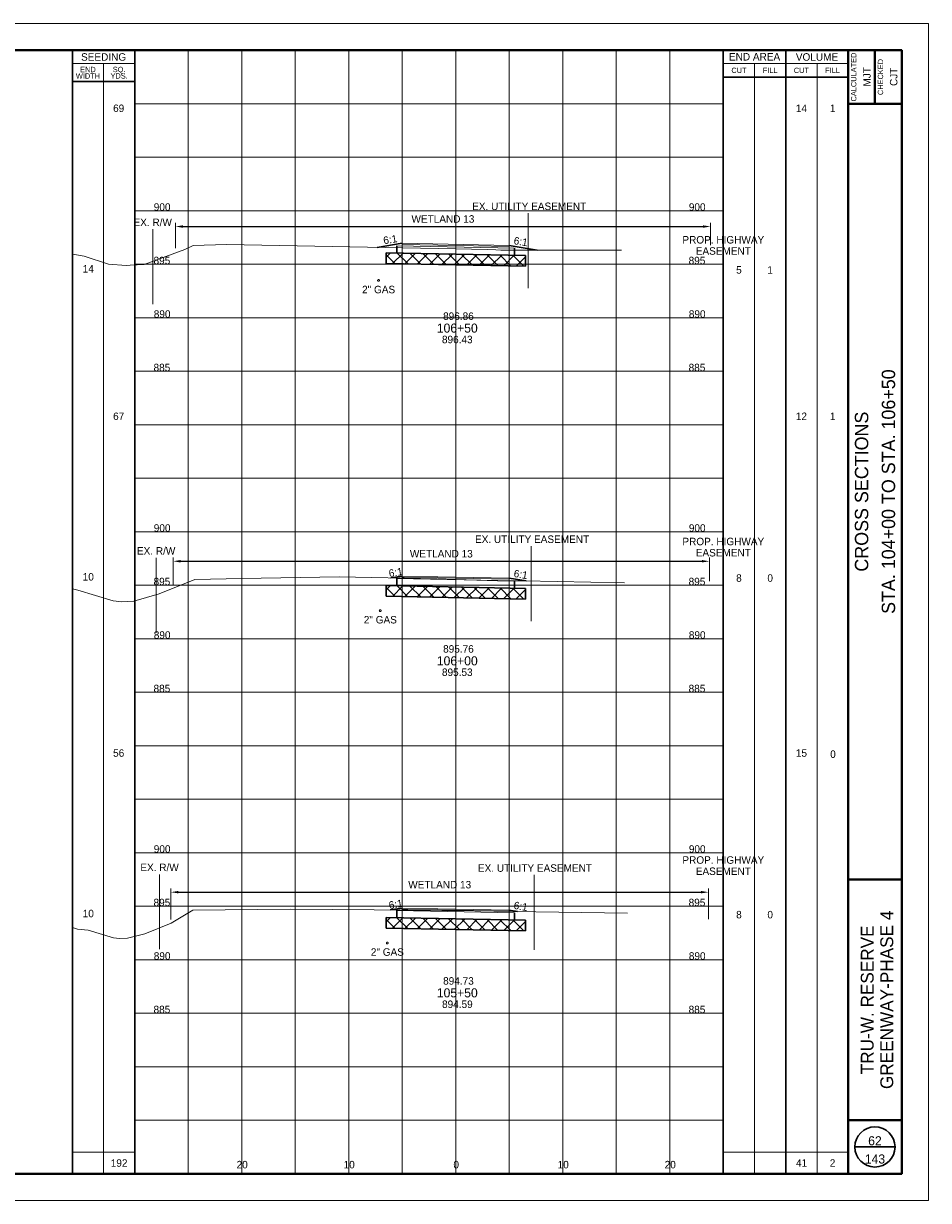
# Paper-space layout 'Layout1' of a CAD drawing. Header units: feet. Extents: x -1005 to 2379, y -670 to 6548.
# Tile 38 of 69: x 75 to 160, y 2758 to 2868. Entities that reach past the tile are written whole.
import ezdxf
from ezdxf.enums import TextEntityAlignment as Align

# ---------------------------------------------------------------- set-up
doc = ezdxf.new("R2010")
doc.units = ezdxf.units.FT
doc.header["$LTSCALE"] = 5
doc.header["$MEASUREMENT"] = 0
for name, pattern in [('DGN Style 2', [150.837143, 90.502286, -60.334857]), ('DGN Style 3', [211.172, 150.837143, -60.334857]), ('esmtshpr', [5.35, 1, -0.175, -0.175, 4]), ('esmtuex', [4.65, 0.8, -0.275, -0.275, 0.8, -0.3, 0.8, -0.3, 0.8, -0.3]), ('rowex', [4.85, 0.8, -0.375, -0.375, 0.8, -0.3, 0.8, -0.3, 0.8, -0.3])]:
    doc.linetypes.add(name, pattern=pattern)
for name, color, linetype, lineweight in [('EV_Ecological_Text', 7, 'Continuous', 13), ('PV_P_Text', 7, 'Continuous', 13), ('RW_P_Esmt_SH', 193, 'esmtshpr', 40), ('RW_X_Esmt_U', 6, 'esmtuex', 30), ('RW_X_Fee_RW', 6, 'rowex', 30), ('SH_Border', 7, 'Continuous', 40), ('SH_Data', 7, 'Continuous', 0), ('SH_Major_Grid_Line', 254, 'Continuous', 13), ('SH_Text', 7, 'Continuous', 13), ('TX_P_20', 7, 'Continuous', 13), ('TX_P_5', 7, 'Continuous', 13), ('TX_X_5', 7, 'Continuous', 0), ('UT_X_Gas', 2, 'Continuous', 0), ('XS_P_Finished_Grade', 3, 'Continuous', 30), ('XS_P_Pavt_Surface', 251, 'Continuous', 13), ('XS_P_Subgrade', 4, 'Continuous', 30), ('XS_P_Undercut', 230, 'Continuous', 30), ('XS_X_Ground_Line', 3, 'DGN Style 2', 13)]:
    doc.layers.add(name, color=color, linetype=linetype, lineweight=lineweight)
doc.layers.add('SH_Cut_Line', color=7, linetype='DGN Style 3', lineweight=0, plot=False)
doc.layers.add('XS_P_Pavt_Layers', color=251, linetype='Continuous', lineweight=0, transparency=0.5)
doc.styles.add('Slanted-Normal LS 0.50', font='font31.shx', dxfattribs={"height": 0.14})
doc.styles.add('Slanted-Normal LS 0.50_0', font='font31.shx')
doc.styles.add('Slanted-Sub Title', font='font31.shx', dxfattribs={"height": 0.17})
doc.styles.add('Style-font30', font='font30.shx')
doc.styles.add('Style-font31', font='font31.shx')
doc.styles.add('Style-font70', font='font70.shx')
doc.dimstyles.get("Standard").update_dxf_attribs({"dimtxt": 0.18, "dimasz": 0.18, "dimexe": 0.18, "dimexo": 0.0625, "dimgap": 0.09, "dimtad": 0, "dimtih": 1, "dimtoh": 1, "dimdec": 4, "dimzin": 0, "dimdsep": 46, "dimtxsty": 'Standard', "dimcen": 0.09, "dimadec": 0, "dimazin": 0, "dimtfac": 1, "dimtdec": 4, "dimtofl": 0, "dimtmove": 0, "dimatfit": 3, "dimfxl": 1, "dimtolj": 1, "dimtzin": 0, "dimarcsym": 0})

# ---------------------------------------------------------------- blocks, each defined once
blk = doc.blocks.new('CROSS_SPLIT_5')
at = {"layer": 'SH_Border', "color": 7, "linetype": 'Continuous', "lineweight": 40}
for p, q in [((32.5, 0.5), (32.5, 21.5)), ((33, 21.5), (33, 20.5)), ((32.5, 20.5), (33.5, 20.5)), ((32.5, 6), (33.5, 6)), ((32.5, 1.5), (33.5, 1.5))]:
    blk.add_line(p, q, dxfattribs=at)
at = {"layer": 'SH_Border', "color": 7, "linetype": 'Continuous', "lineweight": 40, "flags": 128}
blk.add_lwpolyline([(2, 21.5), (33.5, 21.5), (33.5, 0.5), (2, 0.5), (2, 21.5)], close=True, dxfattribs=at)
at = {"layer": 'SH_Cut_Line', "color": 7, "linetype": 'DGN Style 3', "lineweight": 0, "flags": 128}
blk.add_lwpolyline([(0, 0), (34, 0), (34, 22), (0, 22), (0, 0)], close=True, dxfattribs=at)
at = {"layer": 'SH_Data', "color": 7, "linetype": 'Continuous', "lineweight": 30}
for p, q in [((18, 0.5), (18, 21.5)), ((19.166, 0.5), (19.166, 21.5)), ((30.166, 0.5), (30.166, 21.5)), ((31.333, 0.5), (31.333, 21.5)), ((19.166, 20.917), (18, 20.917)), ((30.166, 21), (32.5, 21)), ((32.625, 1), (33.375, 1))]:
    blk.add_line(p, q, dxfattribs=at)
at = {"layer": 'SH_Data', "color": 7, "linetype": 'Continuous', "lineweight": 0}
for p, q in [((19.166, 21.25), (18, 21.25)), ((30.166, 21.25), (32.5, 21.25))]:
    blk.add_line(p, q, dxfattribs=at)
at = {"layer": 'SH_Data', "color": 7, "linetype": 'Continuous', "lineweight": 13}
for p, q in [((18.583, 0.5), (18.583, 21.25)), ((30.75, 0.5), (30.75, 21.25)), ((31.917, 0.5), (31.917, 21.25)), ((18, 0.9), (19.166, 0.9)), ((30.166, 0.9), (32.5, 0.9))]:
    blk.add_line(p, q, dxfattribs=at)
at = {"layer": 'SH_Data', "color": 7, "linetype": 'Continuous', "lineweight": 30}
blk.add_circle((33, 1), 0.375, dxfattribs=at)
at = {"layer": 'SH_Major_Grid_Line', "color": 254, "linetype": 'Continuous', "lineweight": 13}
for p, q in [((20.166, 0.5), (20.166, 21.5)), ((21.166, 0.5), (21.166, 21.5)), ((22.166, 0.5), (22.166, 21.5)), ((23.166, 0.5), (23.166, 21.5)), ((24.166, 0.5), (24.166, 21.5)), ((25.166, 0.5), (25.166, 21.5)), ((26.166, 0.5), (26.166, 21.5)), ((27.166, 0.5), (27.166, 21.5)), ((28.166, 0.5), (28.166, 21.5)), ((29.166, 0.5), (29.166, 21.5)), ((19.166, 20.5), (30.166, 20.5)), ((19.166, 19.5), (30.166, 19.5)), ((19.166, 18.5), (30.166, 18.5)), ((19.166, 17.5), (30.166, 17.5)), ((19.166, 16.5), (30.166, 16.5)), ((19.166, 15.5), (30.166, 15.5)), ((19.166, 14.5), (30.166, 14.5)), ((19.166, 13.5), (30.166, 13.5)), ((19.166, 12.5), (30.166, 12.5)), ((19.166, 11.5), (30.166, 11.5)), ((19.166, 10.5), (30.166, 10.5)), ((19.166, 9.5), (30.166, 9.5)), ((19.166, 8.5), (30.166, 8.5)), ((19.166, 7.5), (30.166, 7.5)), ((19.166, 6.5), (30.166, 6.5)), ((19.166, 5.5), (30.166, 5.5)), ((19.166, 4.5), (30.166, 4.5)), ((19.166, 3.5), (30.166, 3.5)), ((19.166, 2.5), (30.166, 2.5)), ((19.166, 1.5), (30.166, 1.5))]:
    blk.add_line(p, q, dxfattribs=at)
at = {"layer": 'SH_Data', "color": 7, "linetype": 'Continuous', "lineweight": 13, "style": 'Style-font30'}
for s, p in [('SEEDING', (18.584, 21.375)), ('END AREA', (30.75, 21.379)), ('VOLUME', (31.917, 21.375))]:
    blk.add_text(s, height=0.14, dxfattribs=at).set_placement(p, align=Align.MIDDLE_CENTER)
at = {"layer": 'SH_Data', "color": 7, "linetype": 'Continuous', "lineweight": 0, "style": 'Style-font30'}
for s, p in [('CALCULATED', (32.553, 21)), ('CHECKED', (33.053, 21))]:
    blk.add_text(s, height=0.1, rotation=90, dxfattribs=at).set_placement(p, align=Align.TOP_CENTER)
for s, p in [('CUT', (30.459, 21.125)), ('FILL', (31.042, 21.125)), ('CUT', (31.625, 21.125)), ('FILL', (32.208, 21.125))]:
    blk.add_text(s, height=0.1, dxfattribs=at).set_placement(p, align=Align.MIDDLE_CENTER)
at = {"layer": 'SH_Data', "color": 7, "linetype": 'Continuous', "lineweight": 0, "char_height": 0.14, "attachment_point": 5, "line_spacing_factor": 0.728571, "style": 'Style-font30'}
for s, insert in [('\\H0.714286x;END\\PWIDTH', (18.292, 21.08)), ('\\H0.714286x;SQ.\\PYDS.', (18.875, 21.08))]:
    blk.add_mtext(s, dxfattribs=dict(at, insert=insert))
at = {"layer": 'SH_Data', "color": 7, "linetype": 'Continuous', "lineweight": 0, "style": 'Style-font70'}
for p in [(32.75, 13.25), (33.252, 13.25), (33, 3.792)]:
    blk.add_attdef('Text', text='', height=0.25, rotation=90, dxfattribs=at).set_placement(p, align=Align.MIDDLE_CENTER)
at = {"layer": 'SH_Text', "style": 'Style-font70'}
for p in [(32.75, 3.75), (33.25, 3.75)]:
    blk.add_attdef('Text', text='', height=0.25, rotation=90, dxfattribs=at).set_placement(p, align=Align.MIDDLE_CENTER)
blk = doc.blocks.new('XS POINT_186')
at = {"layer": 'RW_X_Fee_RW', "linetype": 'DGN Style 3', "lineweight": 0}
blk.add_line((0, 3.5), (0, -3.5), dxfattribs=at)
blk = doc.blocks.new('XS POINT_187')
at = {"layer": 'RW_P_Esmt_SH', "linetype": 'Continuous', "lineweight": 13}
blk.add_line((0, 3.5), (0, -3.5), dxfattribs=at)
blk = doc.blocks.new('*D383')
at = {"layer": 'Defpoints', "color": 0, "linetype": 'Continuous', "transparency": 16777216}
for p in [(139.45, 2786.31), (89.21, 2783.41), (139.45, 2783.45)]:
    blk.add_point(p, dxfattribs=at)
at = {"layer": 'EV_Ecological_Text', "color": 97, "linetype": 'Continuous', "lineweight": 0, "transparency": 16777216}
for p, q in [((89.21, 2783.76), (89.21, 2786.66)), ((139.45, 2783.8), (139.45, 2786.66))]:
    blk.add_line(p, q, dxfattribs=at)
at = {"layer": 'EV_Ecological_Text', "color": 0, "linetype": 'Continuous', "lineweight": -2, "transparency": 16777216}
blk.add_line((89.91, 2786.31), (138.75, 2786.31), dxfattribs=at)
at = {"layer": 'EV_Ecological_Text', "color": 0, "linetype": 'Continuous', "transparency": 16777216}
for points in [[(89.91, 2786.43), (89.91, 2786.2), (89.21, 2786.31)], [(138.75, 2786.43), (138.75, 2786.2), (139.45, 2786.31)]]:
    blk.add_solid(points, dxfattribs=at)
at = {"layer": 'EV_Ecological_Text', "color": 7, "linetype": 'Continuous', "lineweight": 0, "transparency": 16777216, "insert": (114.33, 2787.01), "char_height": 0.7, "attachment_point": 5, "style": 'Slanted-Normal LS 0.50_0'}
blk.add_mtext('WETLAND 13', dxfattribs=at)
blk = doc.blocks.new('GPKLBL_151')
at = {"layer": 'TX_P_5', "linetype": 'Continuous', "insert": (-0.51, 0.98), "char_height": 0.7, "attachment_point": 1, "rotation": 350.5377, "line_spacing_factor": 0.6, "style": 'Style-font31'}
blk.add_mtext('6:1', dxfattribs=at)
blk = doc.blocks.new('GPKLBL_152')
at = {"layer": 'TX_P_5', "linetype": 'Continuous', "extrusion": (0, 0, -1), "insert": (-0.46, 0.97), "char_height": 0.7, "attachment_point": 3, "text_direction": (-0.986394, 0.164399, 0), "line_spacing_factor": 0.6, "style": 'Style-font31'}
blk.add_mtext('6:1', dxfattribs=at)
blk = doc.blocks.new('XS POINT_188')
at = {"layer": 'UT_X_Gas', "linetype": 'DGN Style 3'}
blk.add_circle((0, 0), 0.0833, dxfattribs=at)
blk = doc.blocks.new('XS POINT_189')
at = {"layer": 'RW_X_Esmt_U', "linetype": 'DGN Style 3', "lineweight": 0}
blk.add_line((0, 3.5), (0, -3.5), dxfattribs=at)
blk = doc.blocks.new('XS POINT_190')
at = {"layer": 'RW_X_Fee_RW', "linetype": 'DGN Style 3', "lineweight": 0}
blk.add_line((0, 3.5), (0, -3.5), dxfattribs=at)
blk = doc.blocks.new('XS POINT_191')
at = {"layer": 'RW_P_Esmt_SH', "linetype": 'Continuous', "lineweight": 13}
blk.add_line((0, 3.5), (0, -3.5), dxfattribs=at)
blk = doc.blocks.new('*D390')
at = {"layer": 'Defpoints', "color": 0, "linetype": 'Continuous', "transparency": 16777216}
for p in [(139.53, 2817.24), (139.53, 2815.03), (89.42, 2814.72)]:
    blk.add_point(p, dxfattribs=at)
at = {"layer": 'EV_Ecological_Text', "color": 97, "linetype": 'Continuous', "lineweight": 0, "transparency": 16777216}
for p, q in [((89.42, 2815.07), (89.42, 2817.59)), ((139.53, 2815.38), (139.53, 2817.59))]:
    blk.add_line(p, q, dxfattribs=at)
at = {"layer": 'EV_Ecological_Text', "color": 0, "linetype": 'Continuous', "lineweight": -2, "transparency": 16777216}
blk.add_line((90.12, 2817.24), (138.83, 2817.24), dxfattribs=at)
at = {"layer": 'EV_Ecological_Text', "color": 0, "linetype": 'Continuous', "transparency": 16777216}
for points in [[(90.12, 2817.36), (90.12, 2817.13), (89.42, 2817.24)], [(138.83, 2817.36), (138.83, 2817.13), (139.53, 2817.24)]]:
    blk.add_solid(points, dxfattribs=at)
at = {"layer": 'EV_Ecological_Text', "color": 7, "linetype": 'Continuous', "lineweight": 0, "transparency": 16777216, "insert": (114.48, 2817.94), "char_height": 0.7, "attachment_point": 5, "style": 'Slanted-Normal LS 0.50_0'}
blk.add_mtext('WETLAND 13', dxfattribs=at)
blk = doc.blocks.new('GPKLBL_153')
at = {"layer": 'TX_P_5', "linetype": 'Continuous', "insert": (-0.51, 0.98), "char_height": 0.7, "attachment_point": 1, "rotation": 350.5377, "line_spacing_factor": 0.6, "style": 'Style-font31'}
blk.add_mtext('6:1', dxfattribs=at)
blk = doc.blocks.new('GPKLBL_154')
at = {"layer": 'TX_P_5', "linetype": 'Continuous', "extrusion": (0, 0, -1), "insert": (-0.46, 0.97), "char_height": 0.7, "attachment_point": 3, "text_direction": (-0.986394, 0.164399, 0), "line_spacing_factor": 0.6, "style": 'Style-font31'}
blk.add_mtext('6:1', dxfattribs=at)
blk = doc.blocks.new('XS POINT_192')
at = {"layer": 'UT_X_Gas', "linetype": 'DGN Style 3'}
blk.add_circle((0, 0), 0.0833, dxfattribs=at)
blk = doc.blocks.new('XS POINT_193')
at = {"layer": 'RW_X_Esmt_U', "linetype": 'DGN Style 3', "lineweight": 0}
blk.add_line((0, 3.5), (0, -3.5), dxfattribs=at)
blk = doc.blocks.new('XS POINT_194')
at = {"layer": 'RW_X_Fee_RW', "linetype": 'DGN Style 3', "lineweight": 0}
blk.add_line((0, 3.5), (0, -3.5), dxfattribs=at)
blk = doc.blocks.new('XS POINT_195')
at = {"layer": 'RW_P_Esmt_SH', "linetype": 'Continuous', "lineweight": 13}
blk.add_line((0, 3.5), (0, -3.5), dxfattribs=at)
blk = doc.blocks.new('*D397')
at = {"layer": 'Defpoints', "color": 0, "linetype": 'Continuous', "transparency": 16777216}
for p in [(139.63, 2848.53), (89.63, 2846.16), (139.63, 2846.45)]:
    blk.add_point(p, dxfattribs=at)
at = {"layer": 'EV_Ecological_Text', "color": 97, "linetype": 'Continuous', "lineweight": 0, "transparency": 16777216}
for p, q in [((89.63, 2846.51), (89.63, 2848.88)), ((139.63, 2846.8), (139.63, 2848.88))]:
    blk.add_line(p, q, dxfattribs=at)
at = {"layer": 'EV_Ecological_Text', "color": 0, "linetype": 'Continuous', "lineweight": -2, "transparency": 16777216}
blk.add_line((90.33, 2848.53), (138.93, 2848.53), dxfattribs=at)
at = {"layer": 'EV_Ecological_Text', "color": 0, "linetype": 'Continuous', "transparency": 16777216}
for points in [[(90.33, 2848.64), (90.33, 2848.41), (89.63, 2848.53)], [(138.93, 2848.64), (138.93, 2848.41), (139.63, 2848.53)]]:
    blk.add_solid(points, dxfattribs=at)
at = {"layer": 'EV_Ecological_Text', "color": 7, "linetype": 'Continuous', "lineweight": 0, "transparency": 16777216, "insert": (114.63, 2849.23), "char_height": 0.7, "attachment_point": 5, "style": 'Slanted-Normal LS 0.50_0'}
blk.add_mtext('WETLAND 13', dxfattribs=at)
blk = doc.blocks.new('GPKLBL_155')
at = {"layer": 'TX_P_5', "linetype": 'Continuous', "insert": (-0.51, 0.98), "char_height": 0.7, "attachment_point": 1, "rotation": 350.5377, "line_spacing_factor": 0.6, "style": 'Style-font31'}
blk.add_mtext('6:1', dxfattribs=at)
blk = doc.blocks.new('GPKLBL_156')
at = {"layer": 'TX_P_5', "linetype": 'Continuous', "extrusion": (0, 0, -1), "insert": (-0.46, 0.97), "char_height": 0.7, "attachment_point": 3, "text_direction": (-0.986394, 0.164399, 0), "line_spacing_factor": 0.6, "style": 'Style-font31'}
blk.add_mtext('6:1', dxfattribs=at)
blk = doc.blocks.new('XS POINT_196')
at = {"layer": 'UT_X_Gas', "linetype": 'DGN Style 3'}
blk.add_circle((0, 0), 0.0833, dxfattribs=at)
blk = doc.blocks.new('XS POINT_197')
at = {"layer": 'RW_X_Esmt_U', "linetype": 'DGN Style 3', "lineweight": 0}
blk.add_line((0, 3.5), (0, -3.5), dxfattribs=at)

psp = doc.layouts.get("Layout1")

# ---------------------------------------------------------------- hatches: boundary and pattern name
at = {"layer": 'XS_P_Undercut', "lineweight": 0}
h = psp.add_hatch(dxfattribs=at)
h.set_pattern_fill('CROSSHATCH', color=256, style=0, pattern_type=2)
h.set_pattern_definition([(45, (115.33605, 2845.7719), (-0.58926, 0.58926), []), (315, (115.33605, 2845.7719), (0.58926, 0.58926), [])])
h.paths.add_polyline_path([(109.33, 2846.08), (109.33, 2845.07), (122.33, 2844.81), (122.33, 2845.82), (121.33, 2845.84), (110.33, 2846.06)])
h = psp.add_hatch(dxfattribs=at)
h.set_pattern_fill('CROSSHATCH', color=256, style=0, pattern_type=2)
h.set_pattern_definition([(45, (115.33605, 2814.6701), (-0.58926, 0.58926), []), (315, (115.33605, 2814.6701), (0.58926, 0.58926), [])])
h.paths.add_polyline_path([(109.33, 2814.97), (109.33, 2813.97), (122.33, 2813.71), (122.33, 2814.71), (121.33, 2814.73), (110.33, 2814.95)])
h = psp.add_hatch(dxfattribs=at)
h.set_pattern_fill('CROSSHATCH', color=256, style=0, pattern_type=2)
h.set_pattern_definition([(45, (115.33605, 2783.6439), (-0.58926, 0.58926), []), (315, (115.33605, 2783.6439), (0.58926, 0.58926), [])])
h.paths.add_polyline_path([(109.33, 2783.95), (109.33, 2782.95), (122.33, 2782.69), (122.33, 2783.69), (121.33, 2783.71), (110.33, 2783.93)])

# ---------------------------------------------------------------- linework, layer by layer
at = {"layer": 'XS_P_Finished_Grade'}
for p, q in [((108.49, 2846.57), (110.83, 2846.96)), ((123.43, 2846.33), (120.83, 2846.76)), ((109.77, 2815.68), (110.83, 2815.86)), ((122.42, 2815.4), (120.83, 2815.66)), ((109.7, 2784.65), (110.83, 2784.83)), ((121.6, 2784.51), (120.83, 2784.63))]:
    psp.add_line(p, q, dxfattribs=at)
at = {"layer": 'XS_P_Pavt_Layers', "color": 2, "lineweight": 13}
for p, q in [((120.83, 2846.66), (110.83, 2846.86)), ((121.33, 2846.5), (110.33, 2846.72)), ((121.33, 2815.4), (110.33, 2815.62)), ((120.83, 2815.56), (110.83, 2815.76)), ((121.33, 2784.37), (110.33, 2784.59)), ((120.83, 2784.53), (110.83, 2784.73))]:
    psp.add_line(p, q, dxfattribs=at)
at = {"layer": 'XS_P_Pavt_Surface', "color": 193}
for p, q in [((110.83, 2846.96), (110.83, 2846.71)), ((120.83, 2846.76), (110.83, 2846.96)), ((120.83, 2846.76), (120.83, 2846.51)), ((110.83, 2815.86), (110.83, 2815.61)), ((120.83, 2815.66), (110.83, 2815.86)), ((120.83, 2815.66), (120.83, 2815.41)), ((110.83, 2784.83), (110.83, 2784.58)), ((120.83, 2784.63), (110.83, 2784.83)), ((120.83, 2784.63), (120.83, 2784.38))]:
    psp.add_line(p, q, dxfattribs=at)
at = {"layer": 'XS_P_Subgrade'}
for p, q in [((122.33, 2845.82), (109.33, 2846.08)), ((110.33, 2846.72), (110.33, 2846.06)), ((121.33, 2846.5), (121.33, 2845.84)), ((122.33, 2814.71), (109.33, 2814.97)), ((110.33, 2815.62), (110.33, 2814.95)), ((121.33, 2815.4), (121.33, 2814.73)), ((110.33, 2784.59), (110.33, 2783.93)), ((121.33, 2784.37), (121.33, 2783.71)), ((122.33, 2783.69), (109.33, 2783.95))]:
    psp.add_line(p, q, dxfattribs=at)
at = {"layer": 'XS_P_Undercut'}
for p, q in [((109.33, 2846.08), (109.33, 2845.07)), ((122.33, 2845.82), (122.33, 2844.81)), ((122.33, 2844.81), (109.33, 2845.07)), ((109.33, 2814.97), (109.33, 2813.97)), ((122.33, 2813.71), (109.33, 2813.97)), ((122.33, 2814.71), (122.33, 2813.71)), ((109.33, 2783.95), (109.33, 2782.95)), ((122.33, 2783.69), (122.33, 2782.69)), ((122.33, 2782.69), (109.33, 2782.95))]:
    psp.add_line(p, q, dxfattribs=at)
at = {"layer": 'XS_P_Undercut', "lineweight": 0, "flags": 128}
for points in [[(109.33, 2846.08), (109.33, 2845.07), (122.33, 2844.81), (122.33, 2845.82), (121.33, 2845.84), (110.33, 2846.06), (109.33, 2846.08)], [(109.33, 2814.97), (109.33, 2813.97), (122.33, 2813.71), (122.33, 2814.71), (121.33, 2814.73), (110.33, 2814.95), (109.33, 2814.97)], [(109.33, 2783.95), (109.33, 2782.95), (122.33, 2782.69), (122.33, 2783.69), (121.33, 2783.71), (110.33, 2783.93), (109.33, 2783.95)]]:
    psp.add_lwpolyline(points, close=True, dxfattribs=at)
at = {"layer": 'XS_X_Ground_Line', "flags": 128}
for points in [[(80, 2845.94), (80.22, 2845.92), (80.74, 2845.81), (81.1, 2845.77), (83.38, 2845.01), (85.02, 2844.89), (85.39, 2844.92), (86.72, 2844.98), (90.51, 2846.37), (91.29, 2846.74), (94.39, 2846.84), (115.83, 2846.43), (118.76, 2846.38), (119.57, 2846.36), (120.04, 2846.33), (131.33, 2846.33)], [(80, 2814.66), (80.51, 2814.55), (83.81, 2813.55), (84.62, 2813.44), (85.74, 2813.51), (88.1, 2814.19), (91.44, 2815.53), (95.85, 2815.63), (104.93, 2815.78), (114.06, 2815.59), (115.83, 2815.53), (119.73, 2815.4), (122.15, 2815.4), (131.61, 2815.24)], [(80, 2783), (80.48, 2782.86), (81.49, 2782.75), (83.84, 2782.05), (84.4, 2781.97), (85.16, 2782.01), (86.77, 2782.42), (89.24, 2783.42), (91.25, 2784.63), (100.35, 2784.72), (108.19, 2784.66), (114.52, 2784.61), (115.83, 2784.59), (121.17, 2784.51), (131.87, 2784.34)]]:
    psp.add_lwpolyline(points, dxfattribs=at)

# ---------------------------------------------------------------- block references
at = {"layer": 'RW_P_Esmt_SH', "linetype": 'Continuous', "lineweight": 13}
for name, p in [('XS POINT_195', (140.83, 2842.14)), ('XS POINT_191', (140.83, 2813.94)), ('XS POINT_187', (140.83, 2784.17))]:
    psp.add_blockref(name, p, dxfattribs=at)
at = {"layer": 'RW_X_Esmt_U', "linetype": 'DGN Style 3', "lineweight": 0}
for name, p in [('XS POINT_197', (122.59, 2846.27)), ('XS POINT_193', (122.87, 2815.15)), ('XS POINT_189', (123.14, 2784.42))]:
    psp.add_blockref(name, p, dxfattribs=at)
at = {"layer": 'RW_X_Fee_RW', "linetype": 'DGN Style 3', "lineweight": 0}
for name, p in [('XS POINT_194', (87.51, 2844.77)), ('XS POINT_190', (87.83, 2814.06)), ('XS POINT_186', (88.15, 2784.48))]:
    psp.add_blockref(name, p, dxfattribs=at)
at = {"layer": 'SH_Cut_Line', "color": 7, "linetype": 'DGN Style 3', "lineweight": 0}
ref = psp.add_blockref('CROSS_SPLIT_5', (-10, 2757.5), dxfattribs=dict(at, xscale=5, yscale=5, zscale=5))
ref.add_attrib('Text', 'CROSS SECTIONS', dxfattribs={"layer": 'SH_Data', "color": 7, "linetype": 'Continuous', "lineweight": 0, "height": 1.25, "rotation": 90, "style": 'Style-font70'}).set_placement((153.75, 2823.75), align=Align.MIDDLE_CENTER)
ref.add_attrib('Text', 'STA. 104+00 TO STA. 106+50', dxfattribs={"layer": 'SH_Data', "color": 7, "linetype": 'Continuous', "lineweight": 0, "height": 1.25, "rotation": 90, "style": 'Style-font70'}).set_placement((156.26, 2823.75), align=Align.MIDDLE_CENTER)
at = {"layer": 'TX_P_5', "linetype": 'Continuous', "extrusion": (0, 0, -1)}
for name, p in [('GPKLBL_156', (-109.83, 2846.8)), ('GPKLBL_154', (-110.34, 2815.69)), ('GPKLBL_152', (-110.34, 2784.67))]:
    psp.add_blockref(name, p, dxfattribs=at)
at = {"layer": 'TX_P_5', "linetype": 'Continuous'}
for name, p in [('GPKLBL_155', (121.83, 2846.6)), ('GPKLBL_153', (121.83, 2815.49)), ('GPKLBL_151', (121.83, 2784.47))]:
    psp.add_blockref(name, p, dxfattribs=at)
at = {"layer": 'UT_X_Gas', "linetype": 'DGN Style 3'}
for name, p in [('XS POINT_196', (108.61, 2843.49)), ('XS POINT_192', (108.77, 2812.62)), ('XS POINT_188', (109.43, 2781.56))]:
    psp.add_blockref(name, p, dxfattribs=at)

# ---------------------------------------------------------------- texts
at = {"layer": 'PV_P_Text', "char_height": 0.7, "attachment_point": 8, "line_spacing_factor": 0.6, "style": 'Slanted-Normal LS 0.50'}
for s, insert in [(' 896.86', (115.95, 2839.79)), (' 895.76', (115.95, 2808.69)), (' 894.73', (115.95, 2777.66))]:
    psp.add_mtext(s, dxfattribs=dict(at, insert=insert))
at = {"layer": 'RW_P_Esmt_SH', "linetype": 'Continuous', "lineweight": 13, "char_height": 0.7, "attachment_point": 2, "line_spacing_factor": 0.9, "style": 'Style-font31'}
for insert in [(140.83, 2847.64), (140.83, 2819.44), (140.83, 2789.67)]:
    psp.add_mtext('PROP. HIGHWAY\\PEASEMENT', dxfattribs=dict(at, insert=insert))
at = {"layer": 'RW_X_Esmt_U', "linetype": 'Continuous', "lineweight": 0, "style": 'Style-font31'}
for p in [(122.69, 2850.77), (122.96, 2819.65), (123.23, 2788.92)]:
    psp.add_text('EX. UTILITY EASEMENT', height=0.7, dxfattribs=at).set_placement(p, align=Align.TOP_CENTER)
at = {"layer": 'RW_X_Fee_RW', "linetype": 'Continuous', "lineweight": 0, "char_height": 0.7, "attachment_point": 2, "line_spacing_factor": 0.66, "style": 'Style-font31'}
for insert in [(87.51, 2849.27), (87.83, 2818.56), (88.15, 2788.98)]:
    psp.add_mtext('EX. R/W\\P', dxfattribs=dict(at, insert=insert))
at = {"layer": 'SH_Data', "color": 7, "linetype": 'Continuous', "lineweight": 13, "style": 'Style-font30'}
for s, p in [('MJT', (154.6, 2862.52)), ('CJT', (157.1, 2862.52))]:
    psp.add_text(s, height=0.7, rotation=90, dxfattribs=at).set_placement(p, align=Align.CENTER)
at = {"layer": 'SH_Data', "lineweight": 13, "char_height": 0.85, "attachment_point": 8, "style": 'Style-font30'}
for s, insert, line_spacing_factor in [('62\\P', (155, 2762.64), 1.08), ('143\\P', (155, 2760.94), 0.6)]:
    psp.add_mtext(s, dxfattribs=dict(at, insert=insert, line_spacing_factor=line_spacing_factor))
at = {"layer": 'SH_Text', "style": 'Style-font31'}
for s, p in [('900', (88.39, 2850)), ('900', (138.39, 2850)), ('895', (88.37, 2845)), ('895', (138.37, 2845)), ('890', (88.39, 2840)), ('890', (138.39, 2840)), ('885', (88.37, 2835)), ('885', (138.37, 2835)), ('900', (88.39, 2820)), ('900', (138.39, 2820)), ('895', (88.37, 2815)), ('895', (138.37, 2815)), ('890', (88.39, 2810)), ('890', (138.39, 2810)), ('885', (88.37, 2805)), ('885', (138.37, 2805)), ('900', (88.39, 2790)), ('900', (138.39, 2790)), ('895', (88.37, 2785)), ('895', (138.37, 2785)), ('890', (88.39, 2780)), ('890', (138.39, 2780)), ('885', (88.37, 2775)), ('885', (138.37, 2775)), ('20', (95.87, 2760.5)), ('10', (105.87, 2760.5)), ('0', (115.87, 2760.5)), ('0', (115.87, 2760.5)), ('10', (125.87, 2760.5)), ('20', (135.87, 2760.5))]:
    psp.add_text(s, height=0.7, dxfattribs=at).set_placement(p, align=Align.CENTER)
at = {"layer": 'SH_Text', "insert": (155.2, 2776.25), "char_height": 1.2, "attachment_point": 5, "rotation": 90, "line_spacing_factor": 0.9125, "style": 'Slanted-Normal LS 0.50'}
psp.add_mtext('\\Ffont70;TRU-W. RESERVE\\PGREENWAY-PHASE 4', dxfattribs=at)
at = {"layer": 'TX_P_20', "style": 'Slanted-Normal LS 0.50'}
for s, p in [('69', (84.33, 2859.58)), ('14', (148.13, 2859.58)), ('1', (151.05, 2859.58)), ('14', (81.49, 2844.58)), ('67', (84.33, 2830.79)), ('12', (148.13, 2830.79)), ('1', (151.05, 2830.79)), ('10', (81.49, 2815.79)), ('56', (84.33, 2799.32)), ('15', (148.13, 2799.32)), ('10', (81.49, 2784.32)), ('192', (84.37, 2761)), ('41', (148.14, 2761)), ('2', (151.04, 2761))]:
    psp.add_text(s, height=0.7, dxfattribs=at).set_placement(p, align=Align.MIDDLE_CENTER)
at = {"layer": 'TX_P_20', "char_height": 0.7, "attachment_point": 5, "line_spacing_factor": 0.6, "style": 'Slanted-Normal LS 0.50'}
for s, insert in [('5', (142.29, 2844.47)), ('1', (145.21, 2844.47)), ('8', (142.29, 2815.67)), ('0', (145.21, 2815.67)), ('0', (151.08, 2799.21)), ('8', (142.29, 2784.21)), ('0', (145.21, 2784.21))]:
    psp.add_mtext(s, dxfattribs=dict(at, insert=insert))
at = {"layer": 'TX_P_5', "char_height": 0.85, "attachment_point": 5, "line_spacing_factor": 0.6, "style": 'Slanted-Sub Title'}
for s, insert in [('106+50 ', (115.97, 2839.03)), ('106+00 ', (115.97, 2807.93)), ('105+50 ', (115.97, 2776.9))]:
    psp.add_mtext(s, dxfattribs=dict(at, insert=insert))
at = {"layer": 'TX_X_5', "style": 'Style-font31'}
for s, p in [('896.43', (115.97, 2838.32)), ('895.53', (115.97, 2807.22)), ('894.59', (115.98, 2776.19))]:
    psp.add_text(s, height=0.7, dxfattribs=at).set_placement(p, align=Align.TOP_CENTER)
at = {"layer": 'UT_X_Gas', "linetype": 'Continuous', "style": 'Style-font31'}
for p in [(108.62, 2842.99), (108.78, 2812.13), (109.44, 2781.07)]:
    psp.add_text('2" GAS', height=0.7, dxfattribs=at).set_placement(p, align=Align.TOP_CENTER)

# ---------------------------------------------------------------- dimensions: what is measured, and where the dimension line sits
at = {"layer": 'EV_Ecological_Text', "color": 97, "linetype": 'Continuous', "lineweight": 0}
for base, p1, p2, picture, middle in [((139.63, 2848.53), (89.63, 2846.16), (139.63, 2846.45), '*D397', (114.63, 2849.23)), ((139.53, 2817.24), (89.42, 2814.72), (139.53, 2815.03), '*D390', (114.48, 2817.94)), ((139.45, 2786.31), (89.21, 2783.41), (139.45, 2783.45), '*D383', (114.33, 2787.01))]:
    dim = psp.add_linear_dim(base=base, p1=p1, p2=p2, text='WETLAND 13', dimstyle='Standard', override={"dimtxt": 0.7, "dimasz": 0.7, "dimexe": 0.35, "dimexo": 0.35, "dimgap": 0.35, "dimtad": 1, "dimtih": 0, "dimtoh": 0, "dimdec": 0, "dimzin": 3, "dimtxsty": 'Slanted-Normal LS 0.50_0', "dimclre": 97, "dimclrt": 7, "dimtdec": 0, "dimtmove": 1, "dimtolj": 0, "dimtzin": 3, "dimlwe": 0}, dxfattribs=at)
    dim.commit()
    dim.dimension.update_dxf_attribs({"geometry": picture, "text_midpoint": middle})

doc.saveas('drawing.dxf')
